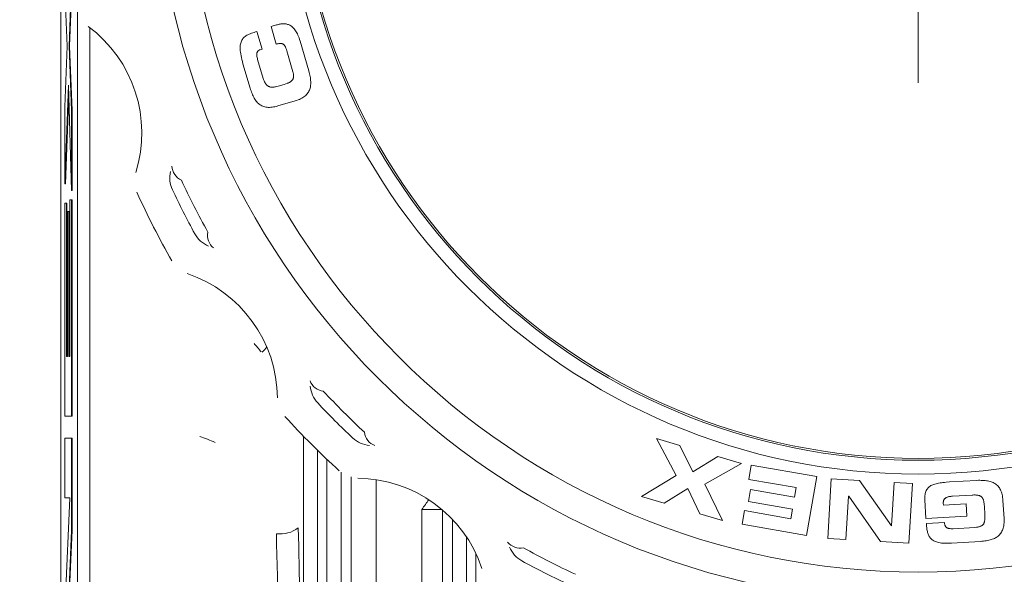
# Model space of a CAD drawing. Header units: millimetres. Extents: x 10 to 277, y 8 to 208.
# Tile 13 of 25: x 158 to 175, y 117 to 127. Entities that reach past the tile are written whole.
import ezdxf

# ---------------------------------------------------------------- set-up
doc = ezdxf.new("R2010")
doc.units = ezdxf.units.MM
doc.styles.add('SLDTEXTSTYLE0', font='TXT', dxfattribs={"width": 0.75})
doc.dimstyles.new('SLDDIMSTYLE1', dxfattribs={"dimtxt": 1.5, "dimasz": 3, "dimexe": 0, "dimexo": 0.0625, "dimgap": 0.375, "dimtad": 0, "dimtih": 1, "dimtoh": 1, "dimdec": 1, "dimlfac": 2, "dimrnd": 1e-09, "dimzin": 4, "dimdsep": 46, "dimtxsty": 'SLDTEXTSTYLE0', "dimsah": 1, "dimcen": 0.09, "dimadec": 0, "dimazin": 0, "dimtfac": 1, "dimtdec": 1, "dimtofl": 0, "dimtmove": 0, "dimatfit": 3, "dimfxl": 1, "dimtolj": 1, "dimtzin": 12, "dimarcsym": 0})

# ---------------------------------------------------------------- blocks, each defined once
blk = doc.blocks.new('*D27')
at = {"color": 7, "linetype": 'Continuous', "lineweight": 0}
for p, q in [((167.526, 130.138), (146.642, 130.138)), ((148.142, 130.138), (148.142, 121.706)), ((147.534, 121.528), (147.534, 119.504)), ((147.534, 121.528), (147.838, 121.528)), ((152.63, 121.528), (152.325, 121.528)), ((152.63, 121.528), (152.63, 119.504)), ((147.534, 119.504), (147.838, 119.504)), ((152.63, 119.504), (152.325, 119.504)), ((148.142, 113.638), (148.142, 119.325)), ((162.921, 113.638), (146.642, 113.638))]:
    blk.add_line(p, q, dxfattribs=at)
for points in [[(148.142, 130.138), (147.634, 127.138), (148.65, 127.138)], [(148.142, 113.638), (148.65, 116.638), (147.634, 116.638)]]:
    blk.add_solid(points, dxfattribs=at)
at = {"color": 7, "linetype": 'Continuous', "lineweight": 0, "char_height": 1.5, "attachment_point": 1, "style": 'SLDTEXTSTYLE0'}
for s, insert in [('33.0', (143.046, 121.259)), ('1.30', (148.142, 121.259))]:
    blk.add_mtext(s, dxfattribs=dict(at, insert=insert))
blk = doc.blocks.new('SW_CENTERMARKSYMBOL_5')
at = {"color": 0, "linetype": 'Continuous', "lineweight": 0}
for p, q in [((0, 2.54), (0, 19.461)), ((0, 0), (0, 1.27)), ((-2.54, 0), (-4.395, 0)), ((0, 0), (-1.27, 0)), ((0, 0), (0, -1.27)), ((0, 0), (1.27, 0)), ((2.54, 0), (4.395, 0)), ((0, -2.54), (0, -4.395))]:
    blk.add_line(p, q, dxfattribs=at)

msp = doc.modelspace()

# ---------------------------------------------------------------- linework, layer by layer
at = {"color": 7, "linetype": 'Continuous', "lineweight": 15}
for p, q in [((158.56, 143.6), (158.56, 93.064)), ((158.63, 127.481), (158.672, 126.398)), ((158.706, 126.398), (158.75, 127.548)), ((158.716, 126.398), (158.76, 127.548)), ((158.859, 93.064), (158.859, 127.051)), ((159.076, 126.733), (159.076, 93.064)), ((162.423, 126.778), (162.327, 126.75)), ((162.327, 126.75), (162.42, 126.434)), ((162.44, 126.783), (162.423, 126.778)), ((162.456, 126.787), (162.44, 126.783)), ((162.472, 126.79), (162.456, 126.787)), ((162.488, 126.793), (162.472, 126.79)), ((162.503, 126.796), (162.488, 126.793)), ((162.519, 126.798), (162.503, 126.796)), ((162.534, 126.799), (162.519, 126.798)), ((162.549, 126.799), (162.534, 126.799)), ((162.565, 126.799), (162.549, 126.799)), ((162.579, 126.798), (162.565, 126.799)), ((162.594, 126.796), (162.579, 126.798)), ((162.609, 126.793), (162.594, 126.796)), ((162.623, 126.789), (162.609, 126.793)), ((162.637, 126.784), (162.623, 126.789)), ((162.651, 126.779), (162.637, 126.784)), ((162.664, 126.772), (162.651, 126.779)), ((162.678, 126.764), (162.664, 126.772)), ((162.691, 126.755), (162.678, 126.764)), ((162.704, 126.745), (162.691, 126.755)), ((162.716, 126.734), (162.704, 126.745)), ((162.729, 126.721), (162.716, 126.734)), ((162.741, 126.708), (162.729, 126.721)), ((162.753, 126.692), (162.741, 126.708)), ((162.765, 126.676), (162.753, 126.692)), ((161.812, 126.52), (161.803, 126.505)), ((161.823, 126.534), (161.812, 126.52)), ((161.834, 126.548), (161.823, 126.534)), ((161.847, 126.56), (161.834, 126.548)), ((161.862, 126.572), (161.847, 126.56)), ((161.877, 126.583), (161.862, 126.572)), ((161.894, 126.593), (161.877, 126.583)), ((161.912, 126.603), (161.894, 126.593)), ((161.932, 126.612), (161.912, 126.603)), ((161.952, 126.621), (161.932, 126.612)), ((161.974, 126.629), (161.952, 126.621)), ((161.997, 126.638), (161.974, 126.629)), ((162.021, 126.645), (161.997, 126.638)), ((162.047, 126.653), (162.021, 126.645)), ((162.073, 126.661), (162.047, 126.653)), ((162.166, 126.345), (162.073, 126.661)), ((162.776, 126.658), (162.765, 126.676)), ((162.787, 126.639), (162.776, 126.658)), ((162.797, 126.618), (162.787, 126.639)), ((162.808, 126.595), (162.797, 126.618)), ((162.817, 126.572), (162.808, 126.595)), ((162.827, 126.546), (162.817, 126.572)), ((162.836, 126.519), (162.827, 126.546)), ((162.845, 126.49), (162.836, 126.519)), ((158.672, 126.398), (158.63, 125.314)), ((158.75, 125.247), (158.706, 126.398)), ((158.706, 126.398), (158.716, 126.398)), ((158.76, 125.247), (158.716, 126.398)), ((161.773, 126.392), (161.772, 126.369)), ((161.772, 126.369), (161.772, 126.343)), ((161.772, 126.343), (161.774, 126.317)), ((161.775, 126.414), (161.773, 126.392)), ((161.778, 126.435), (161.775, 126.414)), ((161.782, 126.454), (161.778, 126.435)), ((161.788, 126.472), (161.782, 126.454)), ((161.795, 126.49), (161.788, 126.472)), ((161.803, 126.505), (161.795, 126.49)), ((162.131, 126.335), (162.166, 126.345)), ((162.42, 126.434), (162.431, 126.438)), ((162.431, 126.438), (162.443, 126.44)), ((162.443, 126.44), (162.453, 126.443)), ((162.453, 126.443), (162.463, 126.445)), ((162.463, 126.445), (162.473, 126.446)), ((162.473, 126.446), (162.482, 126.447)), ((162.482, 126.447), (162.49, 126.448)), ((162.49, 126.448), (162.498, 126.448)), ((162.498, 126.448), (162.506, 126.447)), ((162.506, 126.447), (162.514, 126.447)), ((162.514, 126.447), (162.52, 126.445)), ((162.52, 126.445), (162.527, 126.443)), ((162.527, 126.443), (162.533, 126.441)), ((162.533, 126.441), (162.539, 126.438)), ((162.539, 126.438), (162.545, 126.434)), ((162.545, 126.434), (162.55, 126.43)), ((162.55, 126.43), (162.555, 126.425)), ((162.555, 126.425), (162.56, 126.42)), ((162.56, 126.42), (162.565, 126.415)), ((162.565, 126.415), (162.569, 126.409)), ((162.569, 126.409), (162.574, 126.402)), ((162.574, 126.402), (162.578, 126.395)), ((162.578, 126.395), (162.582, 126.387)), ((162.582, 126.387), (162.586, 126.379)), ((162.586, 126.379), (162.593, 126.36)), ((162.593, 126.36), (162.601, 126.34)), ((162.601, 126.34), (162.609, 126.317)), ((163.003, 125.955), (162.845, 126.49)), ((161.774, 126.317), (161.777, 126.289)), ((161.777, 126.289), (161.782, 126.259)), ((161.782, 126.259), (161.788, 126.228)), ((161.788, 126.228), (161.795, 126.194)), ((161.795, 126.194), (161.802, 126.16)), ((162.071, 126.259), (162.072, 126.265)), ((162.071, 126.253), (162.071, 126.259)), ((162.071, 126.239), (162.071, 126.253)), ((162.072, 126.226), (162.071, 126.239)), ((162.072, 126.271), (162.074, 126.277)), ((162.072, 126.265), (162.072, 126.271)), ((162.074, 126.211), (162.072, 126.226)), ((162.074, 126.277), (162.076, 126.282)), ((162.077, 126.195), (162.074, 126.211)), ((162.076, 126.282), (162.077, 126.287)), ((162.077, 126.287), (162.079, 126.292)), ((162.081, 126.179), (162.077, 126.195)), ((162.079, 126.292), (162.082, 126.297)), ((162.086, 126.162), (162.081, 126.179)), ((162.082, 126.297), (162.085, 126.302)), ((162.085, 126.302), (162.087, 126.306)), ((162.187, 125.817), (162.086, 126.162)), ((162.087, 126.306), (162.091, 126.31)), ((162.091, 126.31), (162.095, 126.314)), ((162.095, 126.314), (162.099, 126.317)), ((162.099, 126.317), (162.103, 126.321)), ((162.103, 126.321), (162.113, 126.328)), ((162.113, 126.328), (162.119, 126.33)), ((162.119, 126.33), (162.125, 126.333)), ((162.125, 126.333), (162.131, 126.335)), ((162.609, 126.317), (162.719, 125.941)), ((161.802, 126.16), (161.812, 126.123)), ((161.812, 126.123), (161.822, 126.083)), ((161.822, 126.083), (161.951, 125.645)), ((162.192, 125.802), (162.187, 125.817)), ((162.719, 125.809), (162.716, 125.802)), ((162.719, 125.941), (162.722, 125.928)), ((162.723, 125.816), (162.719, 125.809)), ((162.722, 125.928), (162.725, 125.915)), ((162.725, 125.824), (162.723, 125.816)), ((162.725, 125.915), (162.727, 125.903)), ((162.728, 125.833), (162.725, 125.824)), ((162.727, 125.903), (162.729, 125.892)), ((162.729, 125.841), (162.728, 125.833)), ((162.729, 125.892), (162.731, 125.88)), ((162.731, 125.85), (162.729, 125.841)), ((162.731, 125.88), (162.731, 125.87)), ((162.731, 125.87), (162.731, 125.86)), ((162.731, 125.86), (162.731, 125.85)), ((163.01, 125.929), (163.003, 125.955)), ((163.015, 125.904), (163.01, 125.929)), ((163.021, 125.879), (163.015, 125.904)), ((163.026, 125.855), (163.021, 125.879)), ((163.03, 125.831), (163.026, 125.855)), ((163.033, 125.808), (163.03, 125.831)), ((158.63, 123.932), (158.696, 125.697)), ((158.696, 125.697), (158.75, 123.812)), ((161.951, 125.645), (161.959, 125.62)), ((162.197, 125.788), (162.192, 125.802)), ((162.202, 125.775), (162.197, 125.788)), ((162.207, 125.762), (162.202, 125.775)), ((162.219, 125.74), (162.207, 125.762)), ((162.225, 125.73), (162.219, 125.74)), ((162.231, 125.721), (162.225, 125.73)), ((162.238, 125.713), (162.231, 125.721)), ((162.244, 125.704), (162.238, 125.713)), ((162.252, 125.698), (162.244, 125.704)), ((162.259, 125.691), (162.252, 125.698)), ((162.266, 125.686), (162.259, 125.691)), ((162.274, 125.681), (162.266, 125.686)), ((162.282, 125.676), (162.274, 125.681)), ((162.29, 125.673), (162.282, 125.676)), ((162.298, 125.669), (162.29, 125.673)), ((162.307, 125.667), (162.298, 125.669)), ((162.316, 125.665), (162.307, 125.667)), ((162.325, 125.664), (162.316, 125.665)), ((162.334, 125.663), (162.325, 125.664)), ((162.344, 125.662), (162.334, 125.663)), ((162.353, 125.663), (162.344, 125.662)), ((162.364, 125.663), (162.353, 125.663)), ((162.373, 125.664), (162.364, 125.663)), ((162.384, 125.665), (162.373, 125.664)), ((162.395, 125.667), (162.384, 125.665)), ((162.406, 125.669), (162.395, 125.667)), ((162.428, 125.674), (162.406, 125.669)), ((162.452, 125.68), (162.428, 125.674)), ((162.562, 125.713), (162.452, 125.68)), ((162.589, 125.721), (162.562, 125.713)), ((162.613, 125.73), (162.589, 125.721)), ((162.625, 125.734), (162.613, 125.73)), ((162.635, 125.739), (162.625, 125.734)), ((162.646, 125.743), (162.635, 125.739)), ((162.656, 125.749), (162.646, 125.743)), ((162.665, 125.754), (162.656, 125.749)), ((162.673, 125.758), (162.665, 125.754)), ((162.681, 125.764), (162.673, 125.758)), ((162.688, 125.769), (162.681, 125.764)), ((162.695, 125.775), (162.688, 125.769)), ((162.701, 125.781), (162.695, 125.775)), ((162.706, 125.788), (162.701, 125.781)), ((162.711, 125.794), (162.706, 125.788)), ((162.716, 125.802), (162.711, 125.794)), ((163.019, 125.626), (163.025, 125.644)), ((163.025, 125.644), (163.03, 125.663)), ((163.03, 125.663), (163.033, 125.682)), ((163.035, 125.786), (163.033, 125.808)), ((163.033, 125.682), (163.035, 125.701)), ((163.036, 125.764), (163.035, 125.786)), ((163.035, 125.701), (163.037, 125.722)), ((163.037, 125.743), (163.036, 125.764)), ((163.037, 125.722), (163.037, 125.743)), ((158.64, 123.932), (158.701, 125.547)), ((161.959, 125.62), (161.968, 125.596)), ((161.968, 125.596), (161.977, 125.572)), ((161.977, 125.572), (161.986, 125.549)), ((161.986, 125.549), (161.995, 125.527)), ((161.995, 125.527), (162.005, 125.506)), ((162.005, 125.506), (162.015, 125.486)), ((162.015, 125.486), (162.026, 125.467)), ((162.026, 125.467), (162.037, 125.448)), ((162.833, 125.445), (162.856, 125.456)), ((162.856, 125.456), (162.877, 125.467)), ((162.877, 125.467), (162.897, 125.479)), ((162.897, 125.479), (162.915, 125.491)), ((162.915, 125.491), (162.932, 125.503)), ((162.932, 125.503), (162.947, 125.517)), ((162.947, 125.517), (162.961, 125.531)), ((162.961, 125.531), (162.974, 125.545)), ((162.974, 125.545), (162.986, 125.56)), ((162.986, 125.56), (162.996, 125.576)), ((162.996, 125.576), (163.005, 125.592)), ((163.005, 125.592), (163.013, 125.609)), ((163.013, 125.609), (163.019, 125.626)), ((158.63, 125.314), (158.63, 123.932)), ((162.037, 125.448), (162.049, 125.431)), ((162.049, 125.431), (162.061, 125.415)), ((162.061, 125.415), (162.073, 125.399)), ((162.073, 125.399), (162.086, 125.385)), ((162.086, 125.385), (162.1, 125.372)), ((162.1, 125.372), (162.114, 125.36)), ((162.114, 125.36), (162.13, 125.349)), ((162.13, 125.349), (162.145, 125.339)), ((162.145, 125.339), (162.162, 125.33)), ((162.162, 125.33), (162.179, 125.323)), ((162.179, 125.323), (162.196, 125.316)), ((162.196, 125.316), (162.215, 125.311)), ((162.215, 125.311), (162.234, 125.307)), ((162.234, 125.307), (162.254, 125.304)), ((162.254, 125.304), (162.275, 125.302)), ((162.275, 125.302), (162.298, 125.302)), ((162.298, 125.302), (162.32, 125.303)), ((162.32, 125.303), (162.344, 125.306)), ((162.344, 125.306), (162.369, 125.309)), ((162.369, 125.309), (162.395, 125.314)), ((162.395, 125.314), (162.421, 125.32)), ((162.421, 125.32), (162.449, 125.328)), ((162.449, 125.328), (162.756, 125.418)), ((162.756, 125.418), (162.783, 125.427)), ((162.783, 125.427), (162.809, 125.436)), ((162.809, 125.436), (162.833, 125.445)), ((158.75, 123.812), (158.75, 125.247)), ((158.75, 125.247), (158.76, 125.247)), ((158.76, 123.812), (158.76, 125.247)), ((158.63, 123.932), (158.64, 123.932)), ((158.75, 123.812), (158.76, 123.812)), ((158.63, 123.584), (158.63, 119.77)), ((158.658, 123.584), (158.63, 123.584)), ((158.658, 120.839), (158.658, 123.584)), ((158.658, 123.584), (158.668, 123.584)), ((158.668, 120.839), (158.668, 123.584)), ((158.721, 123.646), (158.721, 120.839)), ((158.75, 123.646), (158.721, 123.646)), ((158.75, 119.77), (158.75, 123.646)), ((158.75, 123.646), (158.76, 123.646)), ((158.76, 119.77), (158.76, 123.646)), ((158.677, 123.439), (158.677, 120.839)), ((158.702, 123.439), (158.677, 123.439)), ((158.702, 120.839), (158.702, 123.439)), ((158.702, 123.439), (158.712, 123.439)), ((158.712, 120.839), (158.712, 123.439)), ((158.677, 120.839), (158.658, 120.839)), ((158.721, 120.839), (158.702, 120.839)), ((158.63, 119.77), (158.75, 119.77)), ((158.75, 119.77), (158.76, 119.77)), ((158.63, 119.376), (158.63, 118.307)), ((158.75, 119.376), (158.63, 119.376)), ((158.75, 117.72), (158.75, 119.376)), ((158.75, 119.376), (158.76, 119.376)), ((158.76, 117.72), (158.76, 119.376)), ((162.906, 112.583), (162.906, 119.412)), ((169.231, 119.369), (169.584, 118.704)), ((169.654, 119.244), (169.231, 119.369)), ((163.159, 119.158), (163.159, 114.34)), ((169.884, 118.77), (169.654, 119.244)), ((163.328, 115.338), (163.328, 118.994)), ((170.334, 119.044), (169.884, 118.77)), ((170.758, 118.919), (170.334, 119.044)), ((163.581, 118.768), (163.581, 115.338)), ((170.101, 118.552), (170.758, 118.919)), ((170.931, 118.891), (170.887, 118.637)), ((172.107, 118.686), (170.931, 118.891)), ((163.764, 115.563), (163.764, 118.681)), ((164.207, 118.632), (164.207, 115.641)), ((169.584, 118.704), (168.964, 118.329)), ((170.887, 118.637), (171.738, 118.489)), ((171.922, 117.63), (172.107, 118.686)), ((172.364, 118.649), (172.301, 117.578)), ((172.873, 118.618), (172.364, 118.649)), ((173.443, 117.804), (172.873, 118.618)), ((173.493, 118.582), (173.446, 117.804)), ((173.821, 118.562), (173.493, 118.582)), ((174.339, 118.576), (174.314, 118.572)), ((174.366, 118.579), (174.339, 118.576)), ((174.394, 118.582), (174.366, 118.579)), ((174.423, 118.585), (174.394, 118.582)), ((174.485, 118.59), (174.423, 118.585)), ((174.974, 118.619), (174.485, 118.59)), ((175.001, 118.62), (174.974, 118.619)), ((175.027, 118.62), (175.001, 118.62)), ((175.052, 118.619), (175.027, 118.62)), ((175.077, 118.619), (175.052, 118.619)), ((175.101, 118.617), (175.077, 118.619)), ((175.124, 118.615), (175.101, 118.617)), ((175.147, 118.613), (175.124, 118.615)), ((175.168, 118.609), (175.147, 118.613)), ((175.189, 118.605), (175.168, 118.609)), ((175.21, 118.599), (175.189, 118.605)), ((175.228, 118.594), (175.21, 118.599)), ((175.247, 118.587), (175.228, 118.594)), ((175.265, 118.58), (175.247, 118.587)), ((175.282, 118.571), (175.265, 118.58)), ((169.371, 118.209), (169.797, 118.474)), ((169.797, 118.474), (170.011, 118.021)), ((170.419, 117.901), (170.101, 118.552)), ((170.92, 118.457), (170.882, 118.238)), ((171.708, 118.319), (170.92, 118.457)), ((171.738, 118.489), (171.708, 118.319)), ((173.757, 117.491), (173.821, 118.562)), ((174.055, 118.404), (174.05, 118.385)), ((174.062, 118.422), (174.055, 118.404)), ((174.069, 118.438), (174.062, 118.422)), ((174.078, 118.454), (174.069, 118.438)), ((174.087, 118.468), (174.078, 118.454)), ((174.098, 118.481), (174.087, 118.468)), ((174.109, 118.493), (174.098, 118.481)), ((174.122, 118.504), (174.109, 118.493)), ((174.136, 118.514), (174.122, 118.504)), ((174.151, 118.524), (174.136, 118.514)), ((174.168, 118.532), (174.151, 118.524)), ((174.185, 118.54), (174.168, 118.532)), ((174.204, 118.547), (174.185, 118.54)), ((174.223, 118.553), (174.204, 118.547)), ((174.244, 118.559), (174.223, 118.553)), ((174.266, 118.564), (174.244, 118.559)), ((174.29, 118.568), (174.266, 118.564)), ((174.314, 118.572), (174.29, 118.568)), ((175.299, 118.561), (175.282, 118.571)), ((175.314, 118.551), (175.299, 118.561)), ((175.329, 118.539), (175.314, 118.551)), ((175.342, 118.527), (175.329, 118.539)), ((175.355, 118.514), (175.342, 118.527)), ((175.367, 118.499), (175.355, 118.514)), ((175.378, 118.483), (175.367, 118.499)), ((175.389, 118.466), (175.378, 118.483)), ((175.398, 118.448), (175.389, 118.466)), ((175.407, 118.429), (175.398, 118.448)), ((175.415, 118.409), (175.407, 118.429)), ((175.422, 118.387), (175.415, 118.409)), ((158.63, 118.307), (158.717, 118.307)), ((158.717, 118.298), (158.63, 116.29)), ((158.717, 118.307), (158.717, 118.298)), ((168.964, 118.329), (169.371, 118.209)), ((170.882, 118.238), (171.67, 118.1)), ((172.629, 117.558), (172.675, 118.336)), ((172.675, 118.336), (172.678, 118.336)), ((172.678, 118.336), (173.249, 117.522)), ((174.041, 118.319), (174.04, 118.294)), ((174.04, 118.294), (174.04, 118.268)), ((174.04, 118.268), (174.06, 117.935)), ((174.043, 118.342), (174.041, 118.319)), ((174.046, 118.364), (174.043, 118.342)), ((174.05, 118.385), (174.046, 118.364)), ((174.373, 118.226), (174.374, 118.234)), ((174.373, 118.217), (174.373, 118.226)), ((174.374, 118.234), (174.375, 118.243)), ((174.375, 118.243), (174.377, 118.25)), ((174.377, 118.25), (174.379, 118.257)), ((174.379, 118.257), (174.381, 118.264)), ((174.381, 118.264), (174.384, 118.27)), ((174.384, 118.27), (174.388, 118.276)), ((174.388, 118.276), (174.391, 118.282)), ((174.391, 118.282), (174.395, 118.287)), ((174.395, 118.287), (174.4, 118.292)), ((174.4, 118.292), (174.405, 118.296)), ((174.405, 118.296), (174.41, 118.3)), ((174.41, 118.3), (174.415, 118.304)), ((174.415, 118.304), (174.421, 118.308)), ((174.421, 118.308), (174.427, 118.311)), ((174.427, 118.311), (174.433, 118.314)), ((174.433, 118.314), (174.44, 118.317)), ((174.44, 118.317), (174.447, 118.319)), ((174.447, 118.319), (174.46, 118.324)), ((174.46, 118.324), (174.475, 118.327)), ((174.475, 118.327), (174.49, 118.33)), ((174.49, 118.33), (174.506, 118.332)), ((174.506, 118.332), (174.522, 118.333)), ((174.522, 118.333), (174.538, 118.335)), ((174.538, 118.335), (174.889, 118.355)), ((174.889, 118.355), (174.904, 118.356)), ((174.904, 118.356), (174.918, 118.357)), ((174.918, 118.357), (174.932, 118.357)), ((174.932, 118.357), (174.945, 118.357)), ((174.945, 118.357), (174.957, 118.356)), ((174.957, 118.356), (174.969, 118.355)), ((174.969, 118.355), (174.981, 118.354)), ((174.981, 118.354), (174.991, 118.352)), ((174.991, 118.352), (175.002, 118.35)), ((175.002, 118.35), (175.011, 118.347)), ((175.011, 118.347), (175.02, 118.345)), ((175.02, 118.345), (175.029, 118.341)), ((175.029, 118.341), (175.036, 118.337)), ((175.036, 118.337), (175.044, 118.333)), ((175.044, 118.333), (175.051, 118.328)), ((175.051, 118.328), (175.057, 118.322)), ((175.057, 118.322), (175.063, 118.316)), ((175.063, 118.316), (175.069, 118.309)), ((175.069, 118.309), (175.074, 118.302)), ((175.074, 118.302), (175.079, 118.294)), ((175.079, 118.294), (175.083, 118.286)), ((175.083, 118.286), (175.087, 118.276)), ((175.087, 118.276), (175.091, 118.267)), ((175.091, 118.267), (175.094, 118.256)), ((175.094, 118.256), (175.097, 118.245)), ((175.097, 118.245), (175.1, 118.233)), ((175.1, 118.233), (175.102, 118.22)), ((175.428, 118.364), (175.422, 118.387)), ((175.432, 118.339), (175.428, 118.364)), ((175.436, 118.314), (175.432, 118.339)), ((175.44, 118.286), (175.436, 118.314)), ((175.442, 118.258), (175.44, 118.286)), ((175.461, 117.938), (175.442, 118.258)), ((165.03, 115.767), (165.03, 118.099)), ((165.386, 118.099), (165.03, 118.099)), ((165.399, 118.088), (165.399, 115.749)), ((170.809, 118.076), (170.766, 117.831)), ((171.641, 117.931), (170.809, 118.076)), ((171.67, 118.1), (171.641, 117.931)), ((174.373, 118.208), (174.373, 118.217)), ((174.375, 118.176), (174.373, 118.208)), ((174.783, 118.2), (174.375, 118.176)), ((174.797, 117.979), (174.783, 118.2)), ((175.102, 118.22), (175.104, 118.206)), ((175.104, 118.206), (175.106, 118.192)), ((175.106, 118.192), (175.108, 118.177)), ((175.108, 118.177), (175.109, 118.161)), ((175.109, 118.161), (175.119, 117.994)), ((165.575, 115.615), (165.575, 117.921)), ((170.011, 118.021), (170.419, 117.901)), ((174.06, 117.935), (174.797, 117.979)), ((175.111, 117.878), (175.108, 117.868)), ((175.114, 117.887), (175.111, 117.878)), ((175.117, 117.91), (175.114, 117.887)), ((175.118, 117.922), (175.117, 117.91)), ((175.119, 117.935), (175.118, 117.922)), ((175.119, 117.994), (175.12, 117.978)), ((175.12, 117.949), (175.119, 117.935)), ((175.12, 117.978), (175.12, 117.963)), ((175.12, 117.963), (175.12, 117.949)), ((175.462, 117.909), (175.461, 117.938)), ((175.461, 117.856), (175.462, 117.882)), ((175.462, 117.882), (175.462, 117.909)), ((158.663, 115.712), (158.75, 117.72)), ((158.673, 115.712), (158.76, 117.72)), ((158.75, 117.72), (158.76, 117.72)), ((170.766, 117.831), (171.922, 117.63)), ((173.446, 117.804), (173.443, 117.804)), ((174.394, 117.864), (174.071, 117.845)), ((174.071, 117.845), (174.074, 117.792)), ((174.074, 117.792), (174.076, 117.773)), ((174.076, 117.773), (174.078, 117.755)), ((174.078, 117.755), (174.08, 117.737)), ((174.08, 117.737), (174.084, 117.72)), ((174.084, 117.72), (174.087, 117.702)), ((174.087, 117.702), (174.091, 117.686)), ((174.394, 117.855), (174.394, 117.864)), ((174.395, 117.845), (174.394, 117.855)), ((174.397, 117.837), (174.395, 117.845)), ((174.398, 117.829), (174.397, 117.837)), ((174.401, 117.821), (174.398, 117.829)), ((174.403, 117.814), (174.401, 117.821)), ((174.405, 117.808), (174.403, 117.814)), ((174.409, 117.802), (174.405, 117.808)), ((174.412, 117.796), (174.409, 117.802)), ((174.415, 117.791), (174.412, 117.796)), ((174.419, 117.786), (174.415, 117.791)), ((174.423, 117.781), (174.419, 117.786)), ((174.428, 117.777), (174.423, 117.781)), ((174.433, 117.774), (174.428, 117.777)), ((174.437, 117.77), (174.433, 117.774)), ((174.443, 117.767), (174.437, 117.77)), ((174.448, 117.764), (174.443, 117.767)), ((174.454, 117.762), (174.448, 117.764)), ((174.461, 117.76), (174.454, 117.762)), ((174.467, 117.758), (174.461, 117.76)), ((174.481, 117.756), (174.467, 117.758)), ((174.496, 117.754), (174.481, 117.756)), ((174.512, 117.753), (174.496, 117.754)), ((174.529, 117.753), (174.512, 117.753)), ((174.547, 117.753), (174.529, 117.753)), ((174.938, 117.777), (174.547, 117.753)), ((174.966, 117.779), (174.938, 117.777)), ((174.979, 117.781), (174.966, 117.779)), ((174.991, 117.783), (174.979, 117.781)), ((175.003, 117.786), (174.991, 117.783)), ((175.014, 117.788), (175.003, 117.786)), ((175.025, 117.791), (175.014, 117.788)), ((175.035, 117.794), (175.025, 117.791)), ((175.044, 117.798), (175.035, 117.794)), ((175.052, 117.802), (175.044, 117.798)), ((175.06, 117.806), (175.052, 117.802)), ((175.068, 117.811), (175.06, 117.806)), ((175.075, 117.816), (175.068, 117.811)), ((175.081, 117.822), (175.075, 117.816)), ((175.087, 117.828), (175.081, 117.822)), ((175.092, 117.835), (175.087, 117.828)), ((175.097, 117.842), (175.092, 117.835)), ((175.101, 117.851), (175.097, 117.842)), ((175.105, 117.859), (175.101, 117.851)), ((175.108, 117.868), (175.105, 117.859)), ((175.415, 117.689), (175.424, 117.706)), ((175.424, 117.706), (175.433, 117.724)), ((175.433, 117.724), (175.44, 117.743)), ((175.44, 117.743), (175.446, 117.763)), ((175.446, 117.763), (175.452, 117.785)), ((175.452, 117.785), (175.456, 117.807)), ((175.456, 117.807), (175.459, 117.831)), ((175.459, 117.831), (175.461, 117.856)), ((165.828, 117.606), (165.828, 115.615)), ((172.301, 117.578), (172.629, 117.558)), ((173.249, 117.522), (173.757, 117.491)), ((174.091, 117.686), (174.096, 117.671)), ((174.096, 117.671), (174.101, 117.655)), ((174.101, 117.655), (174.107, 117.64)), ((174.107, 117.64), (174.113, 117.627)), ((174.113, 117.627), (174.121, 117.613)), ((174.121, 117.613), (174.13, 117.601)), ((174.13, 117.601), (174.139, 117.588)), ((174.139, 117.588), (174.149, 117.577)), ((174.149, 117.577), (174.16, 117.566)), ((174.16, 117.566), (174.173, 117.556)), ((174.173, 117.556), (174.186, 117.546)), ((174.186, 117.546), (174.201, 117.537)), ((174.201, 117.537), (174.217, 117.529)), ((174.217, 117.529), (174.234, 117.522)), ((174.234, 117.522), (174.252, 117.515)), ((174.252, 117.515), (174.272, 117.509)), ((174.518, 117.493), (175.039, 117.524)), ((175.039, 117.524), (175.066, 117.527)), ((175.066, 117.527), (175.092, 117.53)), ((175.092, 117.53), (175.117, 117.533)), ((175.117, 117.533), (175.141, 117.537)), ((175.141, 117.537), (175.165, 117.541)), ((175.165, 117.541), (175.188, 117.546)), ((175.188, 117.546), (175.21, 117.551)), ((175.21, 117.551), (175.231, 117.557)), ((175.231, 117.557), (175.251, 117.563)), ((175.251, 117.563), (175.271, 117.571)), ((175.271, 117.571), (175.289, 117.579)), ((175.289, 117.579), (175.307, 117.588)), ((175.307, 117.588), (175.323, 117.598)), ((175.323, 117.598), (175.339, 117.608)), ((175.339, 117.608), (175.355, 117.619)), ((175.355, 117.619), (175.368, 117.632)), ((175.368, 117.632), (175.382, 117.645)), ((175.382, 117.645), (175.394, 117.659)), ((175.394, 117.659), (175.405, 117.674)), ((175.405, 117.674), (175.415, 117.689)), ((174.272, 117.509), (174.293, 117.504)), ((174.293, 117.504), (174.315, 117.5)), ((174.315, 117.5), (174.34, 117.496)), ((174.34, 117.496), (174.365, 117.494)), ((174.365, 117.494), (174.393, 117.492)), ((174.393, 117.492), (174.421, 117.491)), ((174.421, 117.491), (174.452, 117.491)), ((174.452, 117.491), (174.484, 117.492)), ((174.484, 117.492), (174.518, 117.493)), ((165.997, 115.2), (165.997, 117.309))]:
    msp.add_line(p, q, dxfattribs=at)
at = {"color": 7, "linetype": 'Continuous', "lineweight": 15, "flags": 128}
msp.add_lwpolyline([(162.164, 120.917), (162.213, 120.966), (162.249, 121.009)], dxfattribs=at)
at = {"color": 7, "linetype": 'Continuous', "lineweight": 15}
for radius in [13.693, 13.163, 11.407, 11.158, 11.125]:
    msp.add_circle((173.921, 130.138), radius, dxfattribs=at)
for centre, radius, start, end in [((157.634, 124.846), 2.375, 342.6014, 53.4013), ((160.836, 124.259), 0.286, 182.3139, 245.8683), ((161.01, 124.039), 0.5, 166.5776, 205.2594), ((173.921, 130.138), 14.56, 204.9419, 209.0581), ((173.921, 130.138), 15.375, 204.4278, 209.5722), ((173.921, 130.138), 14.779, 205.2845, 208.7155), ((161.398, 123.277), 0.5, 208.7407, 247.4225), ((161.474, 123.007), 0.286, 168.131, 231.6866), ((160.067, 120.072), 2.375, 0.6014, 71.4013), ((159.267, 118.577), 3.715, 39.1614, 42.1463), ((163.293, 120.503), 0.286, 200.3135, 263.8686), ((163.527, 120.348), 0.5, 184.5775, 223.2591), ((173.921, 130.138), 14.56, 222.9419, 227.0581), ((173.921, 130.138), 14.779, 223.2845, 226.7155), ((173.921, 130.138), 15.375, 222.4278, 227.5722), ((164.286, 119.51), 0.286, 186.1313, 249.6866), ((159.403, 114.848), 4.847, 66.6804, 70.1575), ((164.131, 119.743), 0.5, 226.7405, 265.4226), ((163.855, 116.283), 2.375, 18.6014, 89.4013), ((161.327, 120.824), 4.597, 323.6524, 326.3007), ((162.491, 118.194), 0.535, 262.5907, 307.1438), ((166.79, 117.69), 0.286, 218.3135, 281.8686), ((167.061, 117.615), 0.5, 202.5775, 241.2593), ((173.921, 130.138), 14.56, 240.9419, 245.0581), ((173.921, 130.138), 14.779, 241.2845, 244.7155)]:
    msp.add_arc(centre, radius, start, end, dxfattribs=at)
for centre, major_axis, ratio, start_param in [((159.528, 107.469), (0, 38.938), 0.087489, 4.844098), ((159.136, 107.469), (0, 38.545), 0.088382, 4.81715)]:
    msp.add_ellipse(centre, major_axis=major_axis, ratio=ratio, start_param=start_param, end_param=4.980031, dxfattribs=at)

# ---------------------------------------------------------------- block references
at = {"color": 7, "linetype": 'Continuous', "lineweight": 0}
msp.add_blockref('SW_CENTERMARKSYMBOL_5', (173.921, 130.138), dxfattribs=at)

# ---------------------------------------------------------------- dimensions: what is measured, and where the dimension line sits
dim = msp.add_linear_dim(base=(148.142, 113.638), p1=(169.526, 130.138), p2=(164.921, 113.638), angle=90, dimstyle='SLDDIMSTYLE1', dxfattribs=at)
dim.commit()
dim.dimension.update_dxf_attribs({"geometry": '*D27', "text_midpoint": (148.142, 120.516), "dimtype": 160})

doc.saveas('drawing.dxf')
